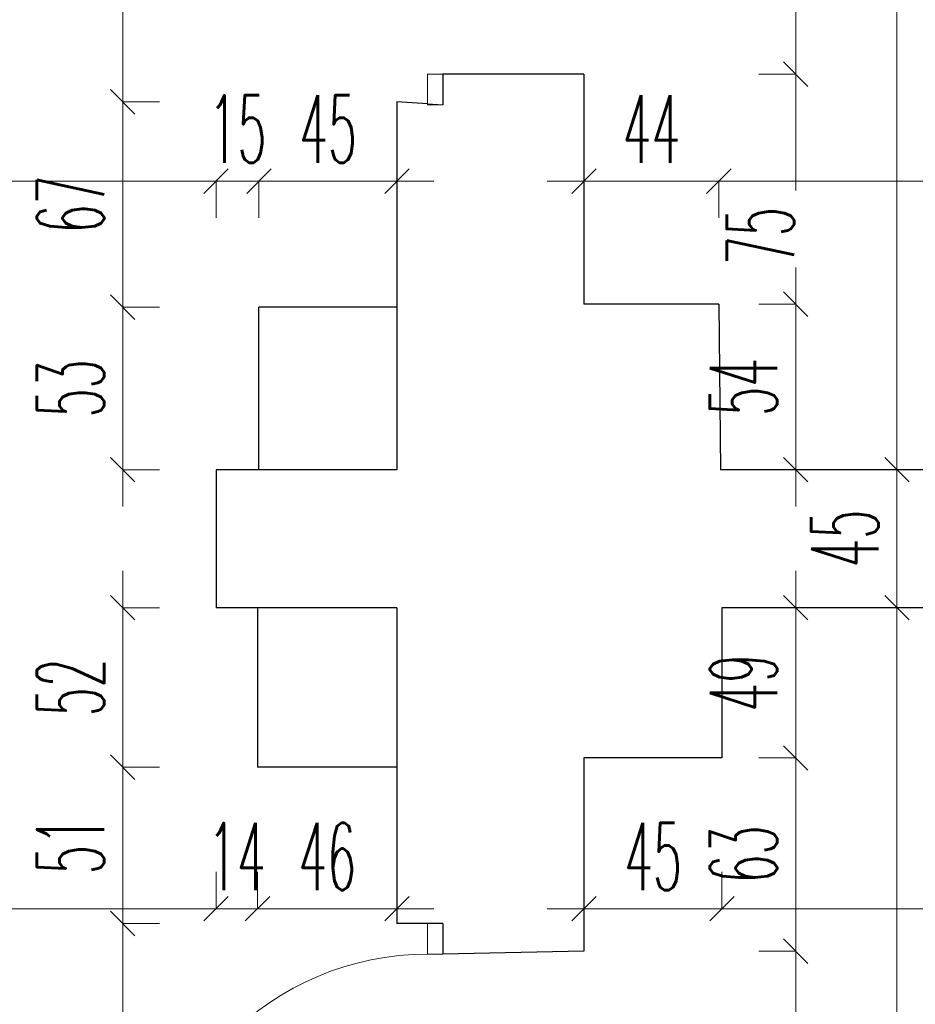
# Model space of a CAD drawing. Header units: millimetres. Extents: x -5207 to 173417, y -28809 to -6400.
# Tile 46 of 256: x 935 to 1227, y -12695 to -12374. Entities that reach past the tile are written whole.
import ezdxf

# ---------------------------------------------------------------- set-up
doc = ezdxf.new("R2010")
doc.units = ezdxf.units.MM
for name, color, linetype, lineweight in [('mr_obliczanie_powierzchni', 4, 'Continuous', 15), ('mr_stolarka', 2, 'Continuous', 13), ('mr_wymiar', 3, 'Continuous', 9), ('mr_ściany', 7, 'Continuous', 30)]:
    doc.layers.add(name, color=color, linetype=linetype, lineweight=lineweight)
doc.styles.add('WYM', font='simplex.shx', dxfattribs={"width": 0.5})
doc.dimstyles.new('1do100', dxfattribs={"dimscale": 2, "dimtxt": 12, "dimasz": 5, "dimexe": 0, "dimexo": 0, "dimgap": 3, "dimtad": 1, "dimdec": 0, "dimrnd": 0.5, "dimdsep": 46, "dimtxsty": 'WYM', "dimblk": 'OBLIQUE', "dimcen": 1.2, "dimdle": 6, "dimclrd": 256, "dimclre": 250, "dimclrt": 4, "dimadec": 1, "dimazin": 0, "dimtfac": 1, "dimtdec": 0, "dimtix": 1, "dimtmove": 2, "dimatfit": 3, "dimldrblk": 'NONE', "dimfxl": 1, "dimfxlon": 1, "dimtolj": 1, "dimtzin": 0, "dimlwd": -1, "dimlwe": 0, "dimarcsym": 0})

# ---------------------------------------------------------------- blocks, each defined once
blk = doc.blocks.new('_Oblique')
at = {"color": 0, "linetype": 'ByBlock', "lineweight": -2}
blk.add_line((-0.5, -0.5), (0.5, 0.5), dxfattribs=at)
blk = doc.blocks.new('*D5693')
at = {"layer": 'Defpoints', "color": 0, "ltscale": 2, "transparency": 16777216}
for p in [(968.75, -12467.77), (1013.19, -12467.77), (1013.19, -12520.77)]:
    blk.add_point(p, dxfattribs=at)
at = {"layer": 'mr_wymiar', "ltscale": 2, "transparency": 16777216}
blk.add_line((968.75, -12532.77), (968.75, -12455.77), dxfattribs=at)
at = {"layer": 'mr_wymiar', "color": 250, "lineweight": 0, "ltscale": 2, "transparency": 16777216}
for p, q in [((980.75, -12467.77), (968.75, -12467.77)), ((980.75, -12520.77), (968.75, -12520.77))]:
    blk.add_line(p, q, dxfattribs=at)
at = {"layer": 'mr_wymiar', "ltscale": 2, "transparency": 16777216, "xscale": 8, "yscale": 8, "zscale": 8}
for p, rotation in [((968.75, -12467.77), 90), ((968.75, -12520.77), 270)]:
    blk.add_blockref('_Oblique', p, dxfattribs=dict(at, rotation=rotation))
at = {"layer": 'mr_wymiar', "color": 4, "ltscale": 2, "transparency": 16777216, "insert": (951.75, -12494.27), "char_height": 22, "attachment_point": 5, "rotation": 90, "style": 'WYM'}
blk.add_mtext('\\A1;53', dxfattribs=at)
blk = doc.blocks.new('_None')
blk = doc.blocks.new('*D5694')
at = {"layer": 'Defpoints', "color": 0, "ltscale": 2, "transparency": 16777216}
for p in [(968.75, -12400.77), (1058.19, -12400.77), (1013.19, -12467.77)]:
    blk.add_point(p, dxfattribs=at)
at = {"layer": 'mr_wymiar', "ltscale": 2, "transparency": 16777216}
blk.add_line((968.75, -12479.77), (968.75, -12388.77), dxfattribs=at)
at = {"layer": 'mr_wymiar', "color": 250, "lineweight": 0, "ltscale": 2, "transparency": 16777216}
for p, q in [((980.75, -12400.77), (968.75, -12400.77)), ((980.75, -12467.77), (968.75, -12467.77))]:
    blk.add_line(p, q, dxfattribs=at)
at = {"layer": 'mr_wymiar', "ltscale": 2, "transparency": 16777216, "xscale": 8, "yscale": 8, "zscale": 8}
for p, rotation in [((968.75, -12400.77), 90), ((968.75, -12467.77), 270)]:
    blk.add_blockref('_Oblique', p, dxfattribs=dict(at, rotation=rotation))
at = {"layer": 'mr_wymiar', "color": 4, "ltscale": 2, "transparency": 16777216, "insert": (951.75, -12434.27), "char_height": 22, "attachment_point": 5, "rotation": 90, "style": 'WYM'}
blk.add_mtext('\\A1;67', dxfattribs=at)
blk = doc.blocks.new('*D5695')
at = {"layer": 'Defpoints', "color": 0, "ltscale": 2, "transparency": 16777216}
for p in [(968.75, -12266.27), (1058.19, -12266.27), (1058.19, -12400.77)]:
    blk.add_point(p, dxfattribs=at)
at = {"layer": 'mr_wymiar', "ltscale": 2, "transparency": 16777216}
blk.add_line((968.75, -12412.77), (968.75, -12254.27), dxfattribs=at)
at = {"layer": 'mr_wymiar', "color": 250, "lineweight": 0, "ltscale": 2, "transparency": 16777216}
for p, q in [((980.75, -12266.27), (968.75, -12266.27)), ((980.75, -12400.77), (968.75, -12400.77))]:
    blk.add_line(p, q, dxfattribs=at)
at = {"layer": 'mr_wymiar', "ltscale": 2, "transparency": 16777216, "xscale": 8, "yscale": 8, "zscale": 8}
for p, rotation in [((968.75, -12266.27), 90), ((968.75, -12400.77), 270)]:
    blk.add_blockref('_Oblique', p, dxfattribs=dict(at, rotation=rotation))
at = {"layer": 'mr_wymiar', "color": 4, "ltscale": 2, "transparency": 16777216, "insert": (951.75, -12333.52), "char_height": 22, "attachment_point": 5, "rotation": 90, "style": 'WYM'}
blk.add_mtext('\\A1;135', dxfattribs=at)
blk = doc.blocks.new('*D5698')
at = {"layer": 'Defpoints', "color": 0, "ltscale": 2, "transparency": 16777216}
for p in [(999.19, -12426.66), (826.19, -12491.41), (999.19, -12491.41)]:
    blk.add_point(p, dxfattribs=at)
at = {"layer": 'mr_wymiar', "ltscale": 2, "transparency": 16777216}
blk.add_line((814.19, -12426.66), (1011.19, -12426.66), dxfattribs=at)
at = {"layer": 'mr_wymiar', "color": 250, "lineweight": 0, "ltscale": 2, "transparency": 16777216}
for p, q in [((826.19, -12438.66), (826.19, -12426.66)), ((999.19, -12438.66), (999.19, -12426.66))]:
    blk.add_line(p, q, dxfattribs=at)
at = {"layer": 'mr_wymiar', "ltscale": 2, "transparency": 16777216, "xscale": 8, "yscale": 8, "zscale": 8, "rotation": 180}
blk.add_blockref('_Oblique', (826.19, -12426.66), dxfattribs=at)
at = {"layer": 'mr_wymiar', "ltscale": 2, "transparency": 16777216, "xscale": 8, "yscale": 8, "zscale": 8}
blk.add_blockref('_Oblique', (999.19, -12426.66), dxfattribs=at)
at = {"layer": 'mr_wymiar', "color": 4, "ltscale": 2, "transparency": 16777216, "insert": (912.69, -12409.66), "char_height": 22, "attachment_point": 5, "style": 'WYM'}
blk.add_mtext('\\A1;173', dxfattribs=at)
blk = doc.blocks.new('*D5699')
at = {"layer": 'Defpoints', "color": 0, "ltscale": 2, "transparency": 16777216}
for p in [(1013.19, -12426.66), (999.19, -12520.77), (1013.19, -12520.77)]:
    blk.add_point(p, dxfattribs=at)
at = {"layer": 'mr_wymiar', "ltscale": 2, "transparency": 16777216}
for p, q in [((999.19, -12426.66), (991.19, -12426.66)), ((999.19, -12426.66), (1013.19, -12426.66)), ((1013.19, -12426.66), (1021.19, -12426.66))]:
    blk.add_line(p, q, dxfattribs=at)
at = {"layer": 'mr_wymiar', "color": 250, "lineweight": 0, "ltscale": 2, "transparency": 16777216}
for p, q in [((999.19, -12438.66), (999.19, -12426.66)), ((1013.19, -12438.66), (1013.19, -12426.66))]:
    blk.add_line(p, q, dxfattribs=at)
at = {"layer": 'mr_wymiar', "ltscale": 2, "transparency": 16777216, "xscale": 8, "yscale": 8, "zscale": 8}
blk.add_blockref('_Oblique', (999.19, -12426.66), dxfattribs=at)
at = {"layer": 'mr_wymiar', "ltscale": 2, "transparency": 16777216, "xscale": 8, "yscale": 8, "zscale": 8, "rotation": 180}
blk.add_blockref('_Oblique', (1013.19, -12426.66), dxfattribs=at)
at = {"layer": 'mr_wymiar', "color": 4, "ltscale": 2, "transparency": 16777216, "insert": (1006.19, -12409.66), "char_height": 22, "attachment_point": 5, "style": 'WYM'}
blk.add_mtext('\\A1;15', dxfattribs=at)
blk = doc.blocks.new('*D5700')
at = {"layer": 'Defpoints', "color": 0, "ltscale": 2, "transparency": 16777216}
for p in [(1058.19, -12426.66), (1013.19, -12483.77), (1058.19, -12483.77)]:
    blk.add_point(p, dxfattribs=at)
at = {"layer": 'mr_wymiar', "ltscale": 2, "transparency": 16777216}
blk.add_line((1001.19, -12426.66), (1070.19, -12426.66), dxfattribs=at)
at = {"layer": 'mr_wymiar', "color": 250, "lineweight": 0, "ltscale": 2, "transparency": 16777216}
for p, q in [((1013.19, -12438.66), (1013.19, -12426.66)), ((1058.19, -12438.66), (1058.19, -12426.66))]:
    blk.add_line(p, q, dxfattribs=at)
at = {"layer": 'mr_wymiar', "ltscale": 2, "transparency": 16777216, "xscale": 8, "yscale": 8, "zscale": 8, "rotation": 180}
blk.add_blockref('_Oblique', (1013.19, -12426.66), dxfattribs=at)
at = {"layer": 'mr_wymiar', "ltscale": 2, "transparency": 16777216, "xscale": 8, "yscale": 8, "zscale": 8}
blk.add_blockref('_Oblique', (1058.19, -12426.66), dxfattribs=at)
at = {"layer": 'mr_wymiar', "color": 4, "ltscale": 2, "transparency": 16777216, "insert": (1035.69, -12409.66), "char_height": 22, "attachment_point": 5, "style": 'WYM'}
blk.add_mtext('\\A1;45', dxfattribs=at)
blk = doc.blocks.new('*D5718')
at = {"layer": 'Defpoints', "color": 0, "ltscale": 2, "transparency": 16777216}
for p in [(968.75, -12668.77), (1058.19, -12668.77), (1058.19, -12780.77)]:
    blk.add_point(p, dxfattribs=at)
at = {"layer": 'mr_wymiar', "ltscale": 2, "transparency": 16777216}
blk.add_line((968.75, -12792.77), (968.75, -12656.77), dxfattribs=at)
at = {"layer": 'mr_wymiar', "color": 250, "lineweight": 0, "ltscale": 2, "transparency": 16777216}
for p, q in [((980.75, -12668.77), (968.75, -12668.77)), ((980.75, -12780.77), (968.75, -12780.77))]:
    blk.add_line(p, q, dxfattribs=at)
at = {"layer": 'mr_wymiar', "ltscale": 2, "transparency": 16777216, "xscale": 8, "yscale": 8, "zscale": 8}
for p, rotation in [((968.75, -12668.77), 90), ((968.75, -12780.77), 270)]:
    blk.add_blockref('_Oblique', p, dxfattribs=dict(at, rotation=rotation))
at = {"layer": 'mr_wymiar', "color": 4, "ltscale": 2, "transparency": 16777216, "insert": (951.75, -12724.77), "char_height": 22, "attachment_point": 5, "rotation": 90, "style": 'WYM'}
blk.add_mtext('\\A1;112', dxfattribs=at)
blk = doc.blocks.new('*D5719')
at = {"layer": 'Defpoints', "color": 0, "ltscale": 2, "transparency": 16777216}
for p in [(968.75, -12617.77), (1012.69, -12617.77), (1058.19, -12668.77)]:
    blk.add_point(p, dxfattribs=at)
at = {"layer": 'mr_wymiar', "ltscale": 2, "transparency": 16777216}
blk.add_line((968.75, -12680.77), (968.75, -12605.77), dxfattribs=at)
at = {"layer": 'mr_wymiar', "color": 250, "lineweight": 0, "ltscale": 2, "transparency": 16777216}
for p, q in [((980.75, -12617.77), (968.75, -12617.77)), ((980.75, -12668.77), (968.75, -12668.77))]:
    blk.add_line(p, q, dxfattribs=at)
at = {"layer": 'mr_wymiar', "ltscale": 2, "transparency": 16777216, "xscale": 8, "yscale": 8, "zscale": 8}
for p, rotation in [((968.75, -12617.77), 90), ((968.75, -12668.77), 270)]:
    blk.add_blockref('_Oblique', p, dxfattribs=dict(at, rotation=rotation))
at = {"layer": 'mr_wymiar', "color": 4, "ltscale": 2, "transparency": 16777216, "insert": (951.75, -12643.27), "char_height": 22, "attachment_point": 5, "rotation": 90, "style": 'WYM'}
blk.add_mtext('\\A1;51', dxfattribs=at)
blk = doc.blocks.new('*D5720')
at = {"layer": 'Defpoints', "color": 0, "ltscale": 2, "transparency": 16777216}
for p in [(968.75, -12565.77), (1012.69, -12565.77), (1012.69, -12617.77)]:
    blk.add_point(p, dxfattribs=at)
at = {"layer": 'mr_wymiar', "ltscale": 2, "transparency": 16777216}
blk.add_line((968.75, -12629.77), (968.75, -12553.77), dxfattribs=at)
at = {"layer": 'mr_wymiar', "color": 250, "lineweight": 0, "ltscale": 2, "transparency": 16777216}
for p, q in [((980.75, -12565.77), (968.75, -12565.77)), ((980.75, -12617.77), (968.75, -12617.77))]:
    blk.add_line(p, q, dxfattribs=at)
at = {"layer": 'mr_wymiar', "ltscale": 2, "transparency": 16777216, "xscale": 8, "yscale": 8, "zscale": 8}
for p, rotation in [((968.75, -12565.77), 90), ((968.75, -12617.77), 270)]:
    blk.add_blockref('_Oblique', p, dxfattribs=dict(at, rotation=rotation))
at = {"layer": 'mr_wymiar', "color": 4, "ltscale": 2, "transparency": 16777216, "insert": (951.75, -12591.77), "char_height": 22, "attachment_point": 5, "rotation": 90, "style": 'WYM'}
blk.add_mtext('\\A1;52', dxfattribs=at)
blk = doc.blocks.new('*D5721')
at = {"layer": 'Defpoints', "color": 0, "ltscale": 2, "transparency": 16777216}
for p in [(1012.69, -12587.31), (1058.19, -12587.31), (1012.69, -12663.94)]:
    blk.add_point(p, dxfattribs=at)
at = {"layer": 'mr_wymiar', "color": 250, "lineweight": 0, "ltscale": 2, "transparency": 16777216}
for p, q in [((1012.69, -12651.94), (1012.69, -12663.94)), ((1058.19, -12651.94), (1058.19, -12663.94))]:
    blk.add_line(p, q, dxfattribs=at)
at = {"layer": 'mr_wymiar', "ltscale": 2, "transparency": 16777216}
blk.add_line((1070.19, -12663.94), (1000.69, -12663.94), dxfattribs=at)
at = {"layer": 'mr_wymiar', "ltscale": 2, "transparency": 16777216, "xscale": 8, "yscale": 8, "zscale": 8, "rotation": 180}
blk.add_blockref('_Oblique', (1012.69, -12663.94), dxfattribs=at)
at = {"layer": 'mr_wymiar', "ltscale": 2, "transparency": 16777216, "xscale": 8, "yscale": 8, "zscale": 8}
blk.add_blockref('_Oblique', (1058.19, -12663.94), dxfattribs=at)
at = {"layer": 'mr_wymiar', "color": 4, "ltscale": 2, "transparency": 16777216, "insert": (1035.44, -12646.94), "char_height": 22, "attachment_point": 5, "style": 'WYM'}
blk.add_mtext('\\A1;46', dxfattribs=at)
blk = doc.blocks.new('*D5722')
at = {"layer": 'Defpoints', "color": 0, "ltscale": 2, "transparency": 16777216}
for p in [(999.19, -12565.77), (1012.69, -12565.77), (999.19, -12663.94)]:
    blk.add_point(p, dxfattribs=at)
at = {"layer": 'mr_wymiar', "color": 250, "lineweight": 0, "ltscale": 2, "transparency": 16777216}
for p, q in [((999.19, -12651.94), (999.19, -12663.94)), ((1012.69, -12651.94), (1012.69, -12663.94))]:
    blk.add_line(p, q, dxfattribs=at)
at = {"layer": 'mr_wymiar', "ltscale": 2, "transparency": 16777216}
blk.add_line((1024.69, -12663.94), (987.19, -12663.94), dxfattribs=at)
at = {"layer": 'mr_wymiar', "ltscale": 2, "transparency": 16777216, "xscale": 8, "yscale": 8, "zscale": 8, "rotation": 180}
blk.add_blockref('_Oblique', (999.19, -12663.94), dxfattribs=at)
at = {"layer": 'mr_wymiar', "ltscale": 2, "transparency": 16777216, "xscale": 8, "yscale": 8, "zscale": 8}
blk.add_blockref('_Oblique', (1012.69, -12663.94), dxfattribs=at)
at = {"layer": 'mr_wymiar', "color": 4, "ltscale": 2, "transparency": 16777216, "insert": (1005.94, -12646.94), "char_height": 22, "attachment_point": 5, "style": 'WYM'}
blk.add_mtext('\\A1;14', dxfattribs=at)
blk = doc.blocks.new('*D5359')
at = {"layer": 'Defpoints', "color": 0, "ltscale": 2, "transparency": 16777216}
for p in [(826.19, -12534.31), (999.19, -12534.31), (826.19, -12663.94)]:
    blk.add_point(p, dxfattribs=at)
at = {"layer": 'mr_wymiar', "color": 250, "lineweight": 0, "ltscale": 2, "transparency": 16777216}
for p, q in [((826.19, -12651.94), (826.19, -12663.94)), ((999.19, -12651.94), (999.19, -12663.94))]:
    blk.add_line(p, q, dxfattribs=at)
at = {"layer": 'mr_wymiar', "ltscale": 2, "transparency": 16777216}
blk.add_line((1011.19, -12663.94), (814.19, -12663.94), dxfattribs=at)
at = {"layer": 'mr_wymiar', "ltscale": 2, "transparency": 16777216, "xscale": 8, "yscale": 8, "zscale": 8, "rotation": 180}
blk.add_blockref('_Oblique', (826.19, -12663.94), dxfattribs=at)
at = {"layer": 'mr_wymiar', "ltscale": 2, "transparency": 16777216, "xscale": 8, "yscale": 8, "zscale": 8}
blk.add_blockref('_Oblique', (999.19, -12663.94), dxfattribs=at)
at = {"layer": 'mr_wymiar', "color": 4, "ltscale": 2, "transparency": 16777216, "insert": (912.69, -12646.94), "char_height": 22, "attachment_point": 5, "style": 'WYM'}
blk.add_mtext('\\A1;173', dxfattribs=at)
blk = doc.blocks.new('*D5363')
at = {"layer": 'Defpoints', "color": 0, "ltscale": 2, "transparency": 16777216}
for p in [(1119.19, -12677.77), (1188.23, -12677.77), (1119.19, -12770.77)]:
    blk.add_point(p, dxfattribs=at)
at = {"layer": 'mr_wymiar', "ltscale": 2, "transparency": 16777216}
blk.add_line((1188.23, -12782.77), (1188.23, -12665.77), dxfattribs=at)
at = {"layer": 'mr_wymiar', "color": 250, "lineweight": 0, "ltscale": 2, "transparency": 16777216}
for p, q in [((1176.23, -12677.77), (1188.23, -12677.77)), ((1176.23, -12770.77), (1188.23, -12770.77))]:
    blk.add_line(p, q, dxfattribs=at)
at = {"layer": 'mr_wymiar', "ltscale": 2, "transparency": 16777216, "xscale": 8, "yscale": 8, "zscale": 8}
for p, rotation in [((1188.23, -12677.77), 90), ((1188.23, -12770.77), 270)]:
    blk.add_blockref('_Oblique', p, dxfattribs=dict(at, rotation=rotation))
at = {"layer": 'mr_wymiar', "color": 4, "ltscale": 2, "transparency": 16777216, "insert": (1171.23, -12724.27), "char_height": 22, "attachment_point": 5, "rotation": 90, "style": 'WYM'}
blk.add_mtext('\\A1;93', dxfattribs=at)
blk = doc.blocks.new('*D5364')
at = {"layer": 'Defpoints', "color": 0, "ltscale": 2, "transparency": 16777216}
for p in [(1164.19, -12614.77), (1188.23, -12614.77), (1119.19, -12677.77)]:
    blk.add_point(p, dxfattribs=at)
at = {"layer": 'mr_wymiar', "ltscale": 2, "transparency": 16777216}
blk.add_line((1188.23, -12689.77), (1188.23, -12602.77), dxfattribs=at)
at = {"layer": 'mr_wymiar', "color": 250, "lineweight": 0, "ltscale": 2, "transparency": 16777216}
for p, q in [((1176.23, -12614.77), (1188.23, -12614.77)), ((1176.23, -12677.77), (1188.23, -12677.77))]:
    blk.add_line(p, q, dxfattribs=at)
at = {"layer": 'mr_wymiar', "ltscale": 2, "transparency": 16777216, "xscale": 8, "yscale": 8, "zscale": 8}
for p, rotation in [((1188.23, -12614.77), 90), ((1188.23, -12677.77), 270)]:
    blk.add_blockref('_Oblique', p, dxfattribs=dict(at, rotation=rotation))
at = {"layer": 'mr_wymiar', "color": 4, "ltscale": 2, "transparency": 16777216, "insert": (1171.23, -12646.27), "char_height": 22, "attachment_point": 5, "rotation": 90, "style": 'WYM'}
blk.add_mtext('\\A1;63', dxfattribs=at)
blk = doc.blocks.new('*D5365')
at = {"layer": 'Defpoints', "color": 0, "ltscale": 2, "transparency": 16777216}
for p in [(1173.87, -12565.77), (1188.23, -12565.77), (1173.87, -12614.77)]:
    blk.add_point(p, dxfattribs=at)
at = {"layer": 'mr_wymiar', "ltscale": 2, "transparency": 16777216}
blk.add_line((1188.23, -12626.77), (1188.23, -12553.77), dxfattribs=at)
at = {"layer": 'mr_wymiar', "color": 250, "lineweight": 0, "ltscale": 2, "transparency": 16777216}
for p, q in [((1176.23, -12565.77), (1188.23, -12565.77)), ((1176.23, -12614.77), (1188.23, -12614.77))]:
    blk.add_line(p, q, dxfattribs=at)
at = {"layer": 'mr_wymiar', "ltscale": 2, "transparency": 16777216, "xscale": 8, "yscale": 8, "zscale": 8}
for p, rotation in [((1188.23, -12565.77), 90), ((1188.23, -12614.77), 270)]:
    blk.add_blockref('_Oblique', p, dxfattribs=dict(at, rotation=rotation))
at = {"layer": 'mr_wymiar', "color": 4, "ltscale": 2, "transparency": 16777216, "insert": (1171.23, -12590.27), "char_height": 22, "attachment_point": 5, "rotation": 90, "style": 'WYM'}
blk.add_mtext('\\A1;49', dxfattribs=at)
blk = doc.blocks.new('*D5367')
at = {"layer": 'Defpoints', "color": 0, "ltscale": 2, "transparency": 16777216}
for p in [(1221.27, -12565.77), (1221.27, -12565.77), (1221.27, -12889.77)]:
    blk.add_point(p, dxfattribs=at)
at = {"layer": 'mr_wymiar', "ltscale": 2, "transparency": 16777216}
blk.add_line((1221.27, -12901.77), (1221.27, -12553.77), dxfattribs=at)
at = {"layer": 'mr_wymiar', "color": 250, "lineweight": 0, "ltscale": 2, "transparency": 16777216}
for p, q in [((1221.27, -12565.77), (1221.27, -12565.77)), ((1221.27, -12889.77), (1221.27, -12889.77))]:
    blk.add_line(p, q, dxfattribs=at)
at = {"layer": 'mr_wymiar', "ltscale": 2, "transparency": 16777216, "xscale": 8, "yscale": 8, "zscale": 8}
for p, rotation in [((1221.27, -12565.77), 90), ((1221.27, -12889.77), 270)]:
    blk.add_blockref('_Oblique', p, dxfattribs=dict(at, rotation=rotation))
at = {"layer": 'mr_wymiar', "color": 4, "ltscale": 2, "transparency": 16777216, "insert": (1204.27, -12727.77), "char_height": 22, "attachment_point": 5, "rotation": 90, "style": 'WYM'}
blk.add_mtext('\\A1;324', dxfattribs=at)
blk = doc.blocks.new('*D5368')
at = {"layer": 'Defpoints', "color": 0, "ltscale": 2, "transparency": 16777216}
for p in [(1221.27, -12520.77), (1221.27, -12520.77), (1221.27, -12565.77)]:
    blk.add_point(p, dxfattribs=at)
at = {"layer": 'mr_wymiar', "ltscale": 2, "transparency": 16777216}
blk.add_line((1221.27, -12577.77), (1221.27, -12508.77), dxfattribs=at)
at = {"layer": 'mr_wymiar', "color": 250, "lineweight": 0, "ltscale": 2, "transparency": 16777216}
for p, q in [((1221.27, -12520.77), (1221.27, -12520.77)), ((1221.27, -12565.77), (1221.27, -12565.77))]:
    blk.add_line(p, q, dxfattribs=at)
at = {"layer": 'mr_wymiar', "ltscale": 2, "transparency": 16777216, "xscale": 8, "yscale": 8, "zscale": 8}
for p, rotation in [((1221.27, -12520.77), 90), ((1221.27, -12565.77), 270)]:
    blk.add_blockref('_Oblique', p, dxfattribs=dict(at, rotation=rotation))
at = {"layer": 'mr_wymiar', "color": 4, "ltscale": 2, "transparency": 16777216, "insert": (1204.27, -12543.27), "char_height": 22, "attachment_point": 5, "rotation": 90, "style": 'WYM'}
blk.add_mtext('\\A1;45', dxfattribs=at)
blk = doc.blocks.new('*D5369')
at = {"layer": 'Defpoints', "color": 0, "ltscale": 2, "transparency": 16777216}
for p in [(1221.27, -12177.27), (1221.27, -12177.27), (1221.27, -12520.77)]:
    blk.add_point(p, dxfattribs=at)
at = {"layer": 'mr_wymiar', "ltscale": 2, "transparency": 16777216}
blk.add_line((1221.27, -12532.77), (1221.27, -12165.27), dxfattribs=at)
at = {"layer": 'mr_wymiar', "color": 250, "lineweight": 0, "ltscale": 2, "transparency": 16777216}
for p, q in [((1221.27, -12177.27), (1221.27, -12177.27)), ((1221.27, -12520.77), (1221.27, -12520.77))]:
    blk.add_line(p, q, dxfattribs=at)
at = {"layer": 'mr_wymiar', "ltscale": 2, "transparency": 16777216, "xscale": 8, "yscale": 8, "zscale": 8}
for p, rotation in [((1221.27, -12177.27), 90), ((1221.27, -12520.77), 270)]:
    blk.add_blockref('_Oblique', p, dxfattribs=dict(at, rotation=rotation))
at = {"layer": 'mr_wymiar', "color": 4, "ltscale": 2, "transparency": 16777216, "insert": (1204.27, -12349.02), "char_height": 22, "attachment_point": 5, "rotation": 90, "style": 'WYM'}
blk.add_mtext('\\A1;344', dxfattribs=at)
blk = doc.blocks.new('*D5373')
at = {"layer": 'Defpoints', "color": 0, "ltscale": 2, "transparency": 16777216}
for p in [(1163.19, -12426.66), (1163.19, -12466.77), (1324.19, -12468.77)]:
    blk.add_point(p, dxfattribs=at)
at = {"layer": 'mr_wymiar', "ltscale": 2, "transparency": 16777216}
blk.add_line((1336.19, -12426.66), (1151.19, -12426.66), dxfattribs=at)
at = {"layer": 'mr_wymiar', "color": 250, "lineweight": 0, "ltscale": 2, "transparency": 16777216}
for p, q in [((1163.19, -12438.66), (1163.19, -12426.66)), ((1324.19, -12438.66), (1324.19, -12426.66))]:
    blk.add_line(p, q, dxfattribs=at)
at = {"layer": 'mr_wymiar', "ltscale": 2, "transparency": 16777216, "xscale": 8, "yscale": 8, "zscale": 8, "rotation": 180}
blk.add_blockref('_Oblique', (1163.19, -12426.66), dxfattribs=at)
at = {"layer": 'mr_wymiar', "ltscale": 2, "transparency": 16777216, "xscale": 8, "yscale": 8, "zscale": 8}
blk.add_blockref('_Oblique', (1324.19, -12426.66), dxfattribs=at)
at = {"layer": 'mr_wymiar', "color": 4, "ltscale": 2, "transparency": 16777216, "insert": (1243.69, -12409.66), "char_height": 22, "attachment_point": 5, "style": 'WYM'}
blk.add_mtext('\\A1;161', dxfattribs=at)
blk = doc.blocks.new('*D5374')
at = {"layer": 'Defpoints', "color": 0, "ltscale": 2, "transparency": 16777216}
for p in [(1119.19, -12426.66), (1119.19, -12453.14), (1163.19, -12466.77)]:
    blk.add_point(p, dxfattribs=at)
at = {"layer": 'mr_wymiar', "ltscale": 2, "transparency": 16777216}
blk.add_line((1175.19, -12426.66), (1107.19, -12426.66), dxfattribs=at)
at = {"layer": 'mr_wymiar', "color": 250, "lineweight": 0, "ltscale": 2, "transparency": 16777216}
for p, q in [((1119.19, -12438.66), (1119.19, -12426.66)), ((1163.19, -12438.66), (1163.19, -12426.66))]:
    blk.add_line(p, q, dxfattribs=at)
at = {"layer": 'mr_wymiar', "ltscale": 2, "transparency": 16777216, "xscale": 8, "yscale": 8, "zscale": 8, "rotation": 180}
blk.add_blockref('_Oblique', (1119.19, -12426.66), dxfattribs=at)
at = {"layer": 'mr_wymiar', "ltscale": 2, "transparency": 16777216, "xscale": 8, "yscale": 8, "zscale": 8}
blk.add_blockref('_Oblique', (1163.19, -12426.66), dxfattribs=at)
at = {"layer": 'mr_wymiar', "color": 4, "ltscale": 2, "transparency": 16777216, "insert": (1141.19, -12409.66), "char_height": 22, "attachment_point": 5, "style": 'WYM'}
blk.add_mtext('\\A1;44', dxfattribs=at)
blk = doc.blocks.new('*D5377')
at = {"layer": 'Defpoints', "color": 0, "ltscale": 2, "transparency": 16777216}
for p in [(1170.87, -12466.77), (1188.23, -12466.77), (1170.87, -12520.77)]:
    blk.add_point(p, dxfattribs=at)
at = {"layer": 'mr_wymiar', "ltscale": 2, "transparency": 16777216}
blk.add_line((1188.23, -12532.77), (1188.23, -12454.77), dxfattribs=at)
at = {"layer": 'mr_wymiar', "color": 250, "lineweight": 0, "ltscale": 2, "transparency": 16777216}
for p, q in [((1176.23, -12466.77), (1188.23, -12466.77)), ((1176.23, -12520.77), (1188.23, -12520.77))]:
    blk.add_line(p, q, dxfattribs=at)
at = {"layer": 'mr_wymiar', "ltscale": 2, "transparency": 16777216, "xscale": 8, "yscale": 8, "zscale": 8}
for p, rotation in [((1188.23, -12466.77), 90), ((1188.23, -12520.77), 270)]:
    blk.add_blockref('_Oblique', p, dxfattribs=dict(at, rotation=rotation))
at = {"layer": 'mr_wymiar', "color": 4, "ltscale": 2, "transparency": 16777216, "insert": (1171.23, -12493.77), "char_height": 22, "attachment_point": 5, "rotation": 90, "style": 'WYM'}
blk.add_mtext('\\A1;54', dxfattribs=at)
blk = doc.blocks.new('*D5378')
at = {"layer": 'Defpoints', "color": 0, "ltscale": 2, "transparency": 16777216}
for p in [(1127.87, -12391.77), (1188.23, -12391.77), (1170.87, -12466.77)]:
    blk.add_point(p, dxfattribs=at)
at = {"layer": 'mr_wymiar', "ltscale": 2, "transparency": 16777216}
for p, q in [((1188.23, -12379.77), (1188.23, -12429.68)), ((1188.23, -12478.77), (1188.23, -12459.49))]:
    blk.add_line(p, q, dxfattribs=at)
at = {"layer": 'mr_wymiar', "color": 250, "lineweight": 0, "ltscale": 2, "transparency": 16777216}
for p, q in [((1176.23, -12391.77), (1188.23, -12391.77)), ((1176.23, -12466.77), (1188.23, -12466.77))]:
    blk.add_line(p, q, dxfattribs=at)
at = {"layer": 'mr_wymiar', "ltscale": 2, "transparency": 16777216, "xscale": 8, "yscale": 8, "zscale": 8}
for p, rotation in [((1188.23, -12391.77), 90), ((1188.23, -12466.77), 270)]:
    blk.add_blockref('_Oblique', p, dxfattribs=dict(at, rotation=rotation))
at = {"layer": 'mr_wymiar', "color": 4, "ltscale": 2, "transparency": 16777216, "insert": (1176.73, -12444.59), "char_height": 22, "attachment_point": 5, "rotation": 90, "style": 'WYM'}
blk.add_mtext('\\A1;75', dxfattribs=at)
blk = doc.blocks.new('*D5379')
at = {"layer": 'Defpoints', "color": 0, "ltscale": 2, "transparency": 16777216}
for p in [(1127.87, -12277.27), (1188.23, -12277.27), (1127.87, -12391.77)]:
    blk.add_point(p, dxfattribs=at)
at = {"layer": 'mr_wymiar', "ltscale": 2, "transparency": 16777216}
blk.add_line((1188.23, -12403.77), (1188.23, -12265.27), dxfattribs=at)
at = {"layer": 'mr_wymiar', "color": 250, "lineweight": 0, "ltscale": 2, "transparency": 16777216}
for p, q in [((1176.23, -12277.27), (1188.23, -12277.27)), ((1176.23, -12391.77), (1188.23, -12391.77))]:
    blk.add_line(p, q, dxfattribs=at)
at = {"layer": 'mr_wymiar', "ltscale": 2, "transparency": 16777216, "xscale": 8, "yscale": 8, "zscale": 8}
for p, rotation in [((1188.23, -12277.27), 90), ((1188.23, -12391.77), 270)]:
    blk.add_blockref('_Oblique', p, dxfattribs=dict(at, rotation=rotation))
at = {"layer": 'mr_wymiar', "color": 4, "ltscale": 2, "transparency": 16777216, "insert": (1171.23, -12334.52), "char_height": 22, "attachment_point": 5, "rotation": 90, "style": 'WYM'}
blk.add_mtext('\\A1;115', dxfattribs=at)
blk = doc.blocks.new('*D5390')
at = {"layer": 'Defpoints', "color": 0, "ltscale": 2, "transparency": 16777216}
for p in [(1119.19, -12614.77), (1164.19, -12614.77), (1164.19, -12663.94)]:
    blk.add_point(p, dxfattribs=at)
at = {"layer": 'mr_wymiar', "color": 250, "lineweight": 0, "ltscale": 2, "transparency": 16777216}
for p, q in [((1119.19, -12651.94), (1119.19, -12663.94)), ((1164.19, -12651.94), (1164.19, -12663.94))]:
    blk.add_line(p, q, dxfattribs=at)
at = {"layer": 'mr_wymiar', "ltscale": 2, "transparency": 16777216}
blk.add_line((1107.19, -12663.94), (1176.19, -12663.94), dxfattribs=at)
at = {"layer": 'mr_wymiar', "ltscale": 2, "transparency": 16777216, "xscale": 8, "yscale": 8, "zscale": 8, "rotation": 180}
blk.add_blockref('_Oblique', (1119.19, -12663.94), dxfattribs=at)
at = {"layer": 'mr_wymiar', "ltscale": 2, "transparency": 16777216, "xscale": 8, "yscale": 8, "zscale": 8}
blk.add_blockref('_Oblique', (1164.19, -12663.94), dxfattribs=at)
at = {"layer": 'mr_wymiar', "color": 4, "ltscale": 2, "transparency": 16777216, "insert": (1141.69, -12646.94), "char_height": 22, "attachment_point": 5, "style": 'WYM'}
blk.add_mtext('\\A1;45', dxfattribs=at)
blk = doc.blocks.new('*D5391')
at = {"layer": 'Defpoints', "color": 0, "ltscale": 2, "transparency": 16777216}
for p in [(1164.19, -12614.77), (1323.19, -12618.77), (1323.19, -12663.94)]:
    blk.add_point(p, dxfattribs=at)
at = {"layer": 'mr_wymiar', "color": 250, "lineweight": 0, "ltscale": 2, "transparency": 16777216}
for p, q in [((1164.19, -12651.94), (1164.19, -12663.94)), ((1323.19, -12651.94), (1323.19, -12663.94))]:
    blk.add_line(p, q, dxfattribs=at)
at = {"layer": 'mr_wymiar', "ltscale": 2, "transparency": 16777216}
blk.add_line((1152.19, -12663.94), (1335.19, -12663.94), dxfattribs=at)
at = {"layer": 'mr_wymiar', "ltscale": 2, "transparency": 16777216, "xscale": 8, "yscale": 8, "zscale": 8, "rotation": 180}
blk.add_blockref('_Oblique', (1164.19, -12663.94), dxfattribs=at)
at = {"layer": 'mr_wymiar', "ltscale": 2, "transparency": 16777216, "xscale": 8, "yscale": 8, "zscale": 8}
blk.add_blockref('_Oblique', (1323.19, -12663.94), dxfattribs=at)
at = {"layer": 'mr_wymiar', "color": 4, "ltscale": 2, "transparency": 16777216, "insert": (1243.69, -12646.94), "char_height": 22, "attachment_point": 5, "style": 'WYM'}
blk.add_mtext('\\A1;159', dxfattribs=at)

msp = doc.modelspace()

# ---------------------------------------------------------------- linework, layer by layer
at = {"layer": 'mr_obliczanie_powierzchni'}
for points in [[(1013.1878, -12520.7708), (1013.1878, -12467.7708), (1058.1878, -12467.7708), (1058.1878, -12400.7708), (1073.1878, -12401.7708), (1073.1878, -12391.7708), (1119.1878, -12391.7708), (1119.1878, -12466.7708), (1163.1878, -12466.7708), (1163.6878, -12520.7708), (1323.6878, -12520.7708)], [(1323.1878, -12565.7708), (1164.1878, -12565.7708), (1164.1878, -12614.7708), (1119.1878, -12614.7708), (1119.1878, -12677.7708), (1073.1878, -12678.7708), (1073.1878, -12668.7708), (1058.1878, -12668.7708), (1058.1878, -12617.7708), (1012.6878, -12617.7708), (1012.6878, -12565.7708), (999.1878, -12565.7708), (999.1878, -12520.7708), (1013.1878, -12520.7708)]]:
    msp.add_lwpolyline(points, dxfattribs=at)
at = {"layer": 'mr_stolarka', "ltscale": 2}
msp.add_line((1068.1878, -12678.7708), (1068.1878, -12678.7708), dxfattribs=at)
for points in [[(1068.1878, -12401.7708), (1068.1878, -12391.7708), (1073.1878, -12391.7708), (1073.1878, -12401.7708)], [(1068.1878, -12678.7708), (1068.1878, -12668.7708), (1073.1878, -12668.7708), (1073.1878, -12678.7708)]]:
    msp.add_lwpolyline(points, close=True, dxfattribs=at)
msp.add_arc((1068.1878, -12770.7708), 92, 90, 180, dxfattribs=at)
at = {"layer": 'mr_ściany', "ltscale": 2}
for p, q in [((1073.1878, -12391.7708), (1073.1878, -12401.7708)), ((1119.1878, -12391.7708), (1073.1878, -12391.7708)), ((1119.1878, -12391.7708), (1119.1878, -12466.7708)), ((1058.1878, -12400.7708), (1058.1878, -12520.7708)), ((1068.1878, -12401.4375), (1058.1878, -12400.7708)), ((1013.1878, -12520.7708), (1013.1878, -12467.7708)), ((1058.1878, -12467.7708), (1013.1878, -12467.7708)), ((1163.1878, -12466.7708), (1119.1878, -12466.7708)), ((1163.1878, -12466.7708), (1163.6878, -12520.7708)), ((999.1878, -12520.7708), (999.1878, -12565.7708)), ((1058.1878, -12520.7708), (999.1878, -12520.7708)), ((1323.6878, -12520.7708), (1163.6878, -12520.7708)), ((1058.1878, -12565.7708), (999.1878, -12565.7708)), ((1012.6878, -12565.7708), (1012.6878, -12617.7708)), ((1058.1878, -12565.7708), (1058.1878, -12668.7708)), ((1164.1878, -12565.7708), (1164.1878, -12614.7708)), ((1323.1878, -12565.7708), (1164.1878, -12565.7708)), ((1119.1878, -12614.7708), (1119.1878, -12677.7708)), ((1164.1878, -12614.7708), (1119.1878, -12614.7708)), ((1058.1878, -12617.7708), (1012.6878, -12617.7708)), ((1073.1878, -12668.7708), (1058.1878, -12668.7708)), ((1073.1878, -12668.7708), (1073.1878, -12678.7708)), ((1119.1878, -12677.7708), (1073.1878, -12678.7708))]:
    msp.add_line(p, q, dxfattribs=at)

# ---------------------------------------------------------------- dimensions: what is measured, and where the dimension line sits
at = {"layer": 'mr_wymiar', "ltscale": 2}
for base, p1, p2, picture, middle in [((1221.2654586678, -12177.2708160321), (1221.2654586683, -12520.7708160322), (1221.2654586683, -12177.2708160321), '*D5369', (1204.2654586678, -12349.0208160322)), ((968.746414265, -12266.2708160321), (1058.1878345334, -12400.7708160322), (1058.1878345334, -12266.2708160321), '*D5695', (951.746414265, -12333.5208160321)), ((1188.2301697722, -12277.2708160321), (1127.8689882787, -12391.7708160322), (1127.8689882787, -12277.2708160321), '*D5379', (1171.2301697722, -12334.5208160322)), ((968.7464, -12400.7708), (1013.1878, -12467.7708), (1058.1878, -12400.7708), '*D5694', (951.7464, -12434.2708)), ((968.7464, -12467.7708), (1013.1878, -12520.7708), (1013.1878, -12467.7708), '*D5693', (951.7464, -12494.2708)), ((1188.2302, -12466.7708), (1170.869, -12520.7708), (1170.869, -12466.7708), '*D5377', (1171.2302, -12493.7708)), ((1221.2655, -12520.7708), (1221.2655, -12565.7708), (1221.2655, -12520.7708), '*D5368', (1204.2655, -12543.2708)), ((968.7464, -12565.7708), (1012.6878, -12617.7708), (1012.6878, -12565.7708), '*D5720', (951.7464, -12591.7708)), ((1188.2302, -12565.7708), (1173.869, -12614.7708), (1173.869, -12565.7708), '*D5365', (1171.2302, -12590.2708)), ((1221.2655, -12565.7708), (1221.2655, -12889.7708), (1221.2655, -12565.7708), '*D5367', (1204.2655, -12727.7708)), ((1188.2302, -12614.7708), (1119.1878, -12677.7708), (1164.1878, -12614.7708), '*D5364', (1171.2302, -12646.2708)), ((968.7464, -12617.7708), (1058.1878, -12668.7708), (1012.6878, -12617.7708), '*D5719', (951.7464, -12643.2708)), ((968.7464, -12668.7708), (1058.1878, -12780.7708), (1058.1878, -12668.7708), '*D5718', (951.7464, -12724.7708)), ((1188.2302, -12677.7708), (1119.1878, -12770.7708), (1119.1878, -12677.7708), '*D5363', (1171.2302, -12724.2708))]:
    dim = msp.add_linear_dim(base=base, p1=p1, p2=p2, angle=270, dimstyle='1do100', override={"dimtxt": 11, "dimasz": 4, "dimfxl": 6}, dxfattribs=at)
    dim.commit()
    dim.dimension.update_dxf_attribs({"geometry": picture, "text_midpoint": middle})
dim = msp.add_linear_dim(base=(1188.2302, -12391.7708), p1=(1170.869, -12466.7708), p2=(1127.869, -12391.7708), angle=270, dimstyle='1do100', override={"dimtxt": 11, "dimasz": 4, "dimfxl": 6}, dxfattribs=at)
dim.commit()
dim.dimension.update_dxf_attribs({"geometry": '*D5378', "text_midpoint": (1176.7302, -12444.5852), "dimtype": 160})
for base, p1, p2, picture, middle in [((999.1878, -12426.6594), (826.1878, -12491.414), (999.1878, -12491.414), '*D5698', (912.6878, -12409.6594)), ((1058.1878, -12426.6594), (1013.1878, -12483.7708), (1058.1878, -12483.7708), '*D5700', (1035.6878, -12409.6594)), ((1119.1878, -12426.6594), (1163.1878, -12466.7708), (1119.1878, -12453.1447), '*D5374', (1141.1878, -12409.6594)), ((1163.1878, -12426.6594), (1324.1878, -12468.7708), (1163.1878, -12466.7708), '*D5373', (1243.6878, -12409.6594)), ((826.1878, -12663.9389), (999.1878, -12534.3096), (826.1878, -12534.3096), '*D5359', (912.6878, -12646.9389)), ((1012.6878345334, -12663.9388778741), (1058.1878345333, -12587.3096236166), (1012.6878345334, -12587.3096236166), '*D5721', (1035.4378345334, -12646.9388778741)), ((1164.1878, -12663.9389), (1119.1878, -12614.7708), (1164.1878, -12614.7708), '*D5390', (1141.6878, -12646.9389)), ((1323.1878, -12663.9389), (1164.1878, -12614.7708), (1323.1878, -12618.7708), '*D5391', (1243.6878, -12646.9389))]:
    dim = msp.add_linear_dim(base=base, p1=p1, p2=p2, dimstyle='1do100', override={"dimtxt": 11, "dimasz": 4, "dimfxl": 6}, dxfattribs=at)
    dim.commit()
    dim.dimension.update_dxf_attribs({"geometry": picture, "text_midpoint": middle})
dim = msp.add_linear_dim(base=(1013.1878, -12426.6594), p1=(999.1878, -12520.7708), p2=(1013.1878, -12520.7708), text='15', dimstyle='1do100', override={"dimtxt": 11, "dimasz": 4, "dimfxl": 6}, dxfattribs=at)
dim.commit()
dim.dimension.update_dxf_attribs({"geometry": '*D5699', "text_midpoint": (1006.1878, -12409.6594)})
dim = msp.add_linear_dim(base=(999.1878345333, -12663.9388778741), p1=(1012.6878345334, -12565.7708160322), p2=(999.1878345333, -12565.7708160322), dimstyle='1do100', override={"dimtxt": 11, "dimasz": 4, "dimtmove": 0, "dimfxl": 6}, dxfattribs=at)
dim.commit()
dim.dimension.update_dxf_attribs({"geometry": '*D5722', "text_midpoint": (1005.9378345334, -12663.9388778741), "dimtype": 160})

doc.saveas('drawing.dxf')
